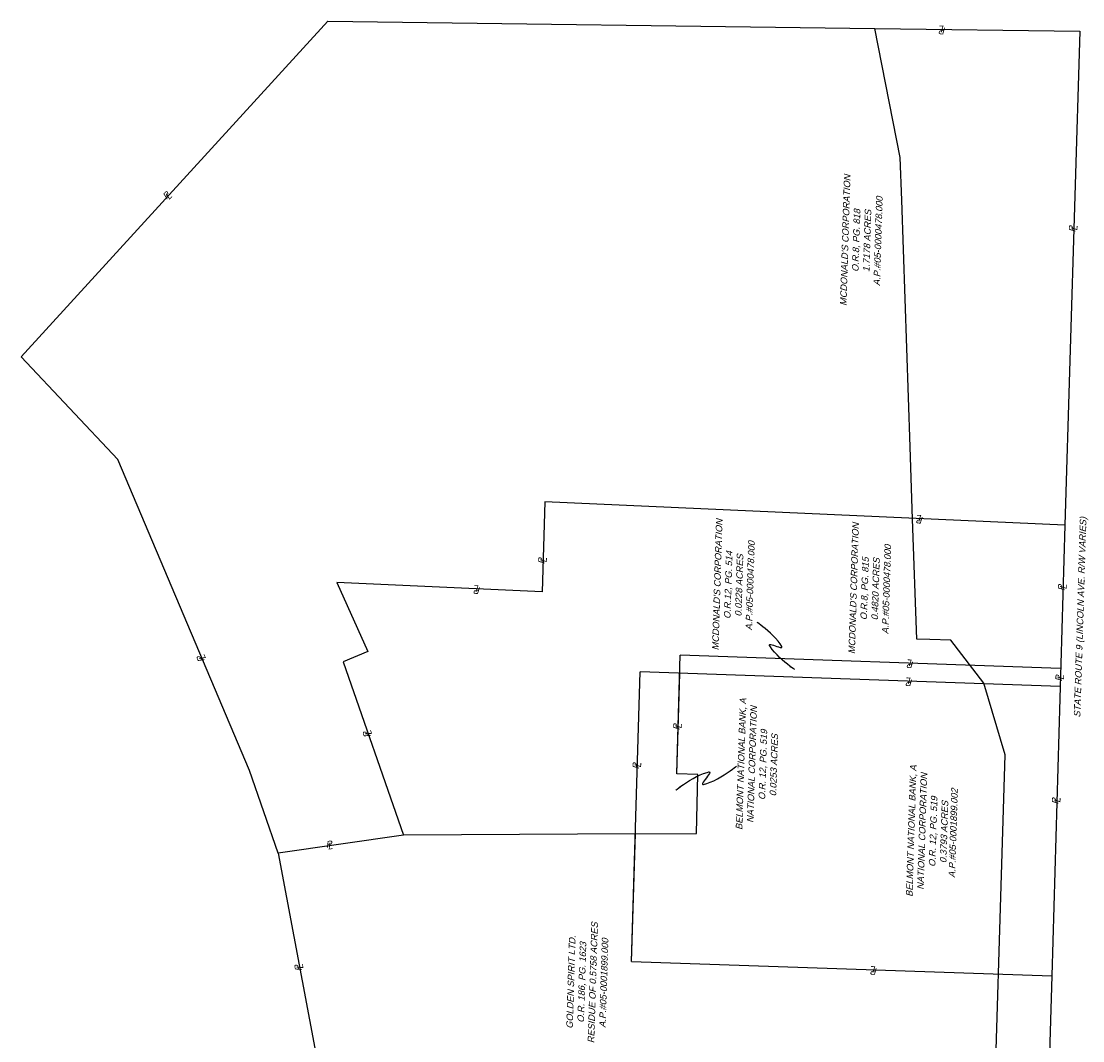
# Model space of a CAD drawing. Header units: feet. Extents: x 2383222 to 2387584, y 226448 to 228557.
# Tile 13 of 14: x 2386521 to 2386924, y 228169 to 228557. Entities that reach past the tile are written whole.
import ezdxf

# ---------------------------------------------------------------- set-up
doc = ezdxf.new("R2010")
doc.units = ezdxf.units.FT
doc.header["$MEASUREMENT"] = 0
doc.linetypes.add('rowex', pattern=[0])
for name, color, linetype in [('DV_X_Property_Line', 7, 'Continuous'), ('DV_X_Text', 7, 'Continuous'), ('RW_X_PARCEL', 6, 'ROWEXSH')]:
    doc.layers.add(name, color=color, linetype=linetype)
doc.layers.add('SC_Scratch7', color=140, linetype='Continuous', plot=False)
doc.styles.add('30-LT', font='font30.shx')
doc.styles.add('Slanted Normal (0.125) Font 31', font='arial.ttf', dxfattribs={"oblique": 15, "height": 0.125})
doc.linetypes.add('ROWEXSH', pattern='A,0.8,-0.45,["Ex R/W",30-LT,S=0.14,R=0,X=-0.35,Y=-0.07],-0.45', length=1.7)

# ---------------------------------------------------------------- blocks, each defined once
blk = doc.blocks.new('PL')
at = {"char_height": 0.125, "attachment_point": 5, "style": 'Slanted Normal (0.125) Font 31'}
for s, insert in [('P', (0.028, 0.031)), ('L', (0.047, -0.007))]:
    blk.add_mtext_dynamic_manual_height_columns(s, width=0.125, gutter_width=0.625, heights=[0], dxfattribs=dict(at, insert=insert))

msp = doc.modelspace()

# ---------------------------------------------------------------- linework, layer by layer
at = {"layer": 'DV_X_Property_Line'}
for p, q in [((2386520.56, 228429.49), (2386637.16, 228557.1)), ((2386637.16, 228557.1), (2386845.34, 228554.36)), ((2386917.63, 228365.42), (2386912.66, 228193.96)), ((2386769.96, 228270.96), (2386771.31, 228315.94)), ((2386916.05, 228310.95), (2386771.31, 228315.94)), ((2386752.8, 228199.38), (2386756.12, 228309.62)), ((2386915.85, 228304.06), (2386756.12, 228309.62)), ((2386754.26, 228248.05), (2386665.96, 228247.52)), ((2386618.34, 228240.65), (2386633.38, 228160.44)), ((2386752.8, 228199.38), (2386912.66, 228193.96)), ((2386912.66, 228193.96), (2386911.41, 228148.97))]:
    msp.add_line(p, q, dxfattribs=at)
at = {"layer": 'DV_X_Property_Line', "elevation": 1234.64}
msp.add_lwpolyline([(2386845.34, 228554.36), (2386923.34, 228553.33), (2386917.63, 228365.42), (2386719.83, 228374.32), (2386718.78, 228340.03), (2386640.67, 228343.55), (2386652.47, 228317.33), (2386643.09, 228313.39), (2386665.96, 228247.52), (2386618.34, 228240.65), (2386607.46, 228272.12), (2386557.32, 228390.38), (2386520.56, 228429.49)], dxfattribs=at)
at = {"layer": 'DV_X_Property_Line'}
for points in [[(2386814.74, 228310.52), (2386814.61, 228310.61), (2386814.25, 228310.87), (2386813.68, 228311.28), (2386812.95, 228311.83), (2386812.1, 228312.5), (2386811.15, 228313.28), (2386810.15, 228314.14), (2386809.13, 228315.07), (2386808.13, 228316.05), (2386807.19, 228317.06), (2386806.34, 228318.1), (2386805.62, 228319.14), (2386805.31, 228319.65), (2386805.24, 228319.93), (2386805.4, 228320.04), (2386805.75, 228320.03), (2386806.24, 228319.92), (2386806.83, 228319.74), (2386807.47, 228319.52), (2386808.12, 228319.29), (2386808.74, 228319.09), (2386809.29, 228318.94), (2386809.71, 228318.88), (2386809.97, 228318.92), (2386810.02, 228319.11), (2386809.95, 228319.27), (2386809.31, 228320.31), (2386808.52, 228321.34), (2386807.61, 228322.37), (2386806.64, 228323.37), (2386805.63, 228324.33), (2386804.61, 228325.23), (2386803.63, 228326.05), (2386802.73, 228326.77), (2386801.93, 228327.38), (2386801.28, 228327.87), (2386800.81, 228328.21), (2386800.56, 228328.39), (2386800.52, 228328.41)], [(2386752.8, 228199.38), (2386754.26, 228248.05), (2386777.5, 228248.17), (2386777.95, 228270.55), (2386769.96, 228270.83), (2386771.11, 228308.96)], [(2386769.63, 228264.64), (2386769.77, 228264.74), (2386770.16, 228265.04), (2386770.77, 228265.5), (2386771.57, 228266.08), (2386772.55, 228266.76), (2386773.65, 228267.5), (2386774.87, 228268.27), (2386776.16, 228269.03), (2386777.5, 228269.76), (2386778.86, 228270.42), (2386780.21, 228270.97), (2386781.53, 228271.39), (2386782.16, 228271.54), (2386782.47, 228271.53), (2386782.54, 228271.32), (2386782.4, 228270.96), (2386782.11, 228270.48), (2386781.72, 228269.92), (2386781.26, 228269.31), (2386780.8, 228268.7), (2386780.37, 228268.11), (2386780.02, 228267.59), (2386779.8, 228267.16), (2386779.76, 228266.87), (2386779.95, 228266.76), (2386780.14, 228266.78), (2386781.42, 228267.12), (2386782.75, 228267.61), (2386784.11, 228268.22), (2386785.47, 228268.91), (2386786.79, 228269.66), (2386788.05, 228270.43), (2386789.21, 228271.19), (2386790.25, 228271.91), (2386791.15, 228272.54), (2386791.86, 228273.07), (2386792.36, 228273.45), (2386792.63, 228273.66), (2386792.66, 228273.68)]]:
    msp.add_lwpolyline(points, dxfattribs=at)
for points in [[(2386812.93, 228311.41), (2386813.32, 228311.96), (2386814.74, 228310.52)], [(2386771.07, 228266.07), (2386771.45, 228265.52), (2386769.63, 228264.64)]]:
    msp.add_solid(points, dxfattribs=at)
at = {"layer": 'RW_X_PARCEL', "linetype": 'rowex'}
for points in [[(2386894.95, 228278.06), (2386886.8, 228305.27), (2386874.29, 228321.63), (2386866.29, 228321.91), (2386861.29, 228322.08), (2386859.73, 228367.72), (2386858.79, 228395.16), (2386855.57, 228489.06), (2386855.02, 228505.24), (2386845.34, 228554.36)], [(2386824.36, 226836.9), (2386831.98, 226843.38), (2386847.07, 226887.98), (2386857.85, 226967.25), (2386864.94, 226968.14), (2386887.92, 227720.39), (2386878.19, 227729.36), (2386894.95, 228278.06)]]:
    msp.add_lwpolyline(points, dxfattribs=at)

# ---------------------------------------------------------------- block references
at = {"layer": 'DV_X_Text', "xscale": 20, "yscale": 20, "zscale": 20}
for p, rotation in [((2386871.73, 228554.01, 1234.64), 179.2459515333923), ((2386575.79, 228489.93), 47.58174538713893), ((2386921.03, 228477.42, 1234.64), 88.2578959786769), ((2386863.2, 228367.87, 1234.64), 177.4245626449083), ((2386719.12, 228351.15, 1234.64), 88.25789597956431), ((2386694.74, 228341.11, 1234.64), 177.4245626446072), ((2386916.92, 228340.98), 88.33992610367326), ((2386589.64, 228314.15, 1234.64), 112.9781737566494), ((2386859.59, 228312.89), 178.0229863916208), ((2386859.17, 228306.03), 178.0094975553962), ((2386915.92, 228306.54), 88.33992611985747), ((2386652.82, 228285.37, 1234.64), 109.1434515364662), ((2386770.47, 228288), 88.27647780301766), ((2386755.02, 228273.16), 88.27647780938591), ((2386914.57, 228259.79), 88.33992611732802), ((2386637.1, 228243.36, 1234.64), 8.211507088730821), ((2386626.63, 228196.44), 100.6187098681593), ((2386845.73, 228196.23), 178.0592552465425)]:
    msp.add_blockref('PL', p, dxfattribs=dict(at, rotation=rotation))

# ---------------------------------------------------------------- texts
at = {"layer": 'DV_X_Text', "char_height": 2.5, "width": 50.7315, "attachment_point": 2, "rotation": 88.2333, "style": 'Slanted Normal (0.125) Font 31'}
for s, insert in [("MCDONALD'S CORPORATION\\PO.R.8, PG. 818\\P1.7178 ACRES\\PA.P.#05-0000478.000", (2386832.83, 228473.84, 1202.93)), ("MCDONALD'S CORPORATION\\PO.R.12, PG. 514\\P0.0228 ACRES\\PA.P.#05-0000478.000", (2386784.14, 228342.81, 1202.93)), ("MCDONALD'S CORPORATION\\PO.R.8, PG. 815\\P0.4820 ACRES\\PA.P.#05-0000478.000", (2386836.03, 228341.4, 1202.93)), ('BELMONT NATIONAL BANK, A NATIONAL CORPORATION\\PO.R. 12, PG. 519\\P0.0253 ACRES', (2386793.17, 228274.56, 1202.93)), ('BELMONT NATIONAL BANK, A NATIONAL CORPORATION\\PO.R. 12, PG. 519\\P0.3793 ACRES', (2386857.94, 228249.12)), ('A.P.#05-0001899.002', (2386873.91, 228248.29, 1202.93)), ('GOLDEN SPIRIT LTD.\\PO.R. 186, PG. 1623\\PRESIDUE OF 0.5758 ACRES\\PA.P.#05-0001899.000', (2386728.45, 228191.66))]:
    msp.add_mtext(s, dxfattribs=dict(at, insert=insert))
at = {"layer": 'SC_Scratch7', "insert": (2386922.21, 228330.44), "char_height": 2.5, "width": 87.4587, "attachment_point": 2, "rotation": 88.2333, "style": 'Slanted Normal (0.125) Font 31'}
msp.add_mtext('\\A1;STATE ROUTE 9 (LINCOLN AVE. R/W VARIES)', dxfattribs=at)

doc.saveas('drawing.dxf')
